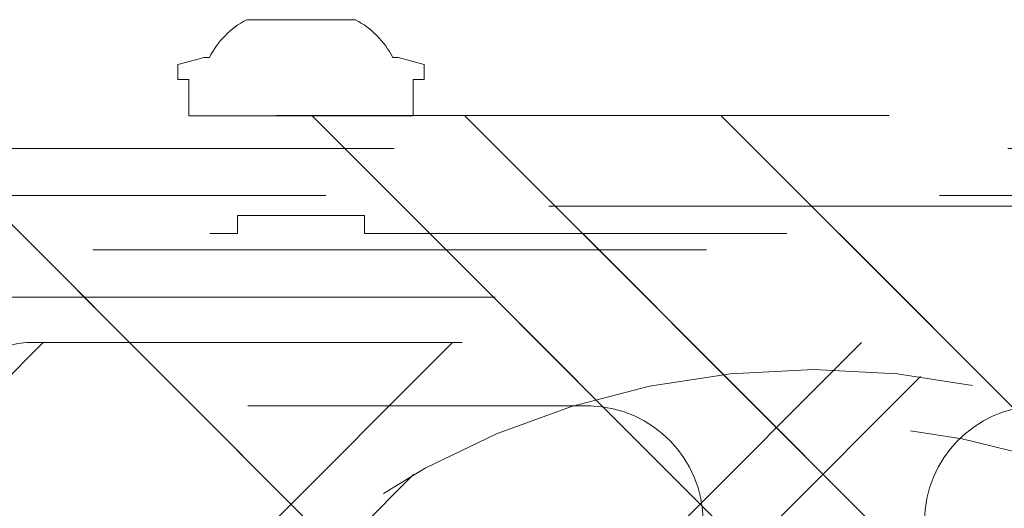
# Model space of a CAD drawing. Header units: inches. Extents: x -463 to -294, y -230 to 12.
# Tile 39 of 68: x -348.23 to -346.09, y -58.14 to -57.08. Entities that reach past the tile are written whole.
import ezdxf

# ---------------------------------------------------------------- set-up
doc = ezdxf.new("R2010")
doc.units = ezdxf.units.IN
doc.header["$LTSCALE"] = 32
doc.header["$MEASUREMENT"] = 0
doc.linetypes.add('Dash Style-1', pattern=[0.083328, 0.041656, -0.041672])
for name, color, linetype, lineweight in [('DashLine', 7, 'Dash Style-1', 13), ('DashLineFill', 7, 'Dash Style-1', 13), ('Metal-CascadeShroud', 7, 'Continuous', 18), ('None', 7, 'Continuous', 18), ('SolidLine', 7, 'Continuous', 15)]:
    doc.layers.add(name, color=color, linetype=linetype, lineweight=lineweight)
pattern_1 = [(45, (0, 0), (-1.61301565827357, 1.935715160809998), []), (45, (-1.0608, 1.0608), (-0.4723460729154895, 0.4167612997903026), [])]

# ---------------------------------------------------------------- blocks, each defined once
blk = doc.blocks.new('1BRPFY-Leg_Plate (2D)')
at = {"layer": 'DashLineFill', "linetype": 'Continuous', "lineweight": 13}
h = blk.add_hatch(dxfattribs=at)
h.set_pattern_fill('Steel', color=253, style=0, pattern_type=2)
h.set_pattern_definition(pattern_1)
edge = h.paths.add_edge_path()
edge.add_arc((-1.704724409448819, -1.704724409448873), 0.125984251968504, 179.9999999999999, 269.9999999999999)
edge.add_line((-1.704724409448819, -1.830708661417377), (1.704724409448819, -1.830708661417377))
edge.add_arc((1.704724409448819, -1.704724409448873), 0.125984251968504, 270.0000000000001, 360.0000000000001)
edge.add_line((1.830708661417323, -1.704724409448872), (1.830708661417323, 1.704724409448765))
edge.add_arc((1.704724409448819, 1.704724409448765), 0.1259842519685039, 0, 90)
edge.add_line((1.704724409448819, 1.830708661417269), (-1.704724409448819, 1.830708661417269))
edge.add_arc((-1.704724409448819, 1.704724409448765), 0.1259842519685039, 90, 180)
edge.add_line((-1.830708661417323, 1.704724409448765), (-1.830708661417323, -1.704724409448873))
at = {"layer": 'DashLineFill', "flags": 128}
blk.add_lwpolyline([(-1.830708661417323, -1.704724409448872, 0.414213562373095), (-1.704724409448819, -1.830708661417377), (1.704724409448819, -1.830708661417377, 0.414213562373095), (1.830708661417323, -1.704724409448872), (1.830708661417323, 1.704724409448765, 0.414213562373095), (1.704724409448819, 1.830708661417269), (-1.704724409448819, 1.830708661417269, 0.414213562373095), (-1.830708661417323, 1.704724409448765)], format="xyb", close=True, dxfattribs=at)
blk = doc.blocks.new('Group-25')
at = {"layer": 'None', "color": 7, "transparency": 33554687}
blk.add_blockref('1BRPFY-Leg_Plate (2D)', (0, 0), dxfattribs=at)
blk = doc.blocks.new('SL T Motion Parts (2D)')
at = {"layer": 'None', "transparency": 33554687}
blk.add_blockref('Group-25', (0, 0), dxfattribs=at)
blk = doc.blocks.new('TLLegSleeve-NG-BK (2D)')
at = {"layer": 'DashLineFill', "linetype": 'Continuous', "lineweight": 13}
h = blk.add_hatch(dxfattribs=at)
h.set_pattern_fill('Steel', color=253, style=0, pattern_type=2)
h.set_pattern_definition(pattern_1)
edge = h.paths.add_edge_path()
edge.add_arc((0, 2.950395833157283e-16), 1.771653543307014, 180, 360)
edge.add_arc((0, -2.950395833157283e-16), 1.771653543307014, 9.54166404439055e-15, 180)
edge.add_line((-1.771653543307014, 0), (-1.771653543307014, 0))
edge = h.paths.add_edge_path()
edge.add_arc((-1.77635683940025e-15, 2.687045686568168e-15), 1.437007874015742, 180, 360)
edge.add_arc((-1.554312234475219e-15, 2.208425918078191e-15), 1.437007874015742, 9.541664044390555e-15, 180)
edge.add_line((-1.437007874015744, 2.44773580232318e-15), (-1.437007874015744, 2.44773580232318e-15))
at = {"layer": 'DashLine', "flags": 128}
blk.add_lwpolyline([(1.653543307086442, 1.01250325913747e-16), (1.645581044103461, -0.1620755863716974), (1.621770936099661, -0.3225902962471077), (1.582342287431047, -0.4799982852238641), (1.527674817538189, -0.6327836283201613), (1.458295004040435, -0.7794749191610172), (1.374871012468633, -0.9186594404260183), (1.27820626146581, -1.048996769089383), (1.169231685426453, -1.169231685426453), (1.048996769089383, -1.27820626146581), (0.9186594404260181, -1.374871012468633), (0.7794749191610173, -1.458295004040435), (0.6327836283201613, -1.527674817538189), (0.4799982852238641, -1.582342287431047), (0.3225902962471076, -1.621770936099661), (0.1620755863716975, -1.645581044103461), (0, -1.653543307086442), (-0.1620755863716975, -1.645581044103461), (-0.3225902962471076, -1.621770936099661), (-0.4799982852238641, -1.582342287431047), (-0.6327836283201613, -1.527674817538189), (-0.7794749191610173, -1.458295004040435), (-0.9186594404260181, -1.374871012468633), (-1.048996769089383, -1.27820626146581), (-1.169231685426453, -1.169231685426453), (-1.27820626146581, -1.048996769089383), (-1.374871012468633, -0.9186594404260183), (-1.458295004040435, -0.7794749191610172), (-1.527674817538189, -0.6327836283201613), (-1.582342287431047, -0.4799982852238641), (-1.621770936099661, -0.3225902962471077), (-1.645581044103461, -0.1620755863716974), (-1.653543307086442, 1.01250325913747e-16), (-1.645581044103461, 0.1620755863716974), (-1.621770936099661, 0.3225902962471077), (-1.582342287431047, 0.4799982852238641), (-1.527674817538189, 0.6327836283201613), (-1.458295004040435, 0.7794749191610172), (-1.374871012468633, 0.9186594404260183), (-1.27820626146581, 1.048996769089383), (-1.169231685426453, 1.169231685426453), (-1.048996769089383, 1.27820626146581), (-0.9186594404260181, 1.374871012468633), (-0.7794749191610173, 1.458295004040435), (-0.6327836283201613, 1.527674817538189), (-0.4799982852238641, 1.582342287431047), (-0.3225902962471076, 1.621770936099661), (-0.1620755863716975, 1.645581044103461), (0, 1.653543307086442), (0.1620755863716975, 1.645581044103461), (0.3225902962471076, 1.621770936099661), (0.4799982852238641, 1.582342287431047), (0.6327836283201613, 1.527674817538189), (0.7794749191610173, 1.458295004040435), (0.9186594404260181, 1.374871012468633), (1.048996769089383, 1.27820626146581), (1.169231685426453, 1.169231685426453), (1.27820626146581, 1.048996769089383), (1.374871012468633, 0.9186594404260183), (1.458295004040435, 0.7794749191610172), (1.527674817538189, 0.6327836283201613), (1.582342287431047, 0.4799982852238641), (1.621770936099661, 0.3225902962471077), (1.645581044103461, 0.1620755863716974)], close=True, dxfattribs=at)
at = {"layer": 'DashLineFill', "flags": 128}
blk.add_lwpolyline([(-1.771653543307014, 0, 0.9999999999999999), (1.771653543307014, 0, 0.9999999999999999), (-1.771653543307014, 0)], format="xyb", close=True, dxfattribs=at)
blk = doc.blocks.new('MetalLegBox-Lower-30 (2D)')
at = {"layer": 'DashLine', "flags": 128}
for points in [[(-13.77957715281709, -2.133858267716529), (-13.77957715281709, -1.688111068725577, -0.3249196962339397), (-13.63811606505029, -1.493406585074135), (-2.820419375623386, 2.021476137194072, -0.0787017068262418), (-2.757156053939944, 2.031496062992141), (2.757056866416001, 2.031496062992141, -0.07870170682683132), (2.820320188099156, 2.021476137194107), (13.63801687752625, -1.493406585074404, -0.3249196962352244), (13.77947796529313, -1.688111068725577), (13.77947796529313, -2.133858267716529), (13.67711576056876, -2.133858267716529), (13.67711576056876, -1.688111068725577, 0.324919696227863), (13.60638521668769, -1.590758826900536), (2.788688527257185, 1.92412389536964, 0.07919222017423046), (2.75705686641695, 1.929133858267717), (-2.757156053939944, 1.929133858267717, 0.0791922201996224), (-2.788787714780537, 1.924123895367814), (-13.60648440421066, -1.590758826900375, 0.3249196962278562), (-13.67721494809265, -1.68811106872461), (-13.67721494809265, -2.133858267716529)], [(-0.2405651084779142, -1.357554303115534), (-0.2409953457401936, -1.456077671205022, -0.3896294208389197), (-0.4856214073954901, -1.692913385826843), (-2.788111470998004, -1.692913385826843, -0.4102261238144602), (-3.036700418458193, -1.44094488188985), (-3.036700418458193, 1.440944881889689, -0.4102261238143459), (-2.788111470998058, 1.6929133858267), (-0.4856214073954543, 1.6929133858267, -0.406090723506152), (-0.2405651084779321, 1.441781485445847), (-0.2405651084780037, 1.357554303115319, 0.8378211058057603)], [(0.2405651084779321, -1.357554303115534), (0.2409953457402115, -1.456077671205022, 0.3896294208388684), (0.485621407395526, -1.692913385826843), (2.788111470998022, -1.692913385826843, 0.4102261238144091), (3.036700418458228, -1.44094488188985), (3.036700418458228, 1.440944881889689, 0.4102261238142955), (2.788111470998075, 1.6929133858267), (0.4856214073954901, 1.6929133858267, 0.406090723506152), (0.2405651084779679, 1.441781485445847), (0.2405651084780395, 1.357554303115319, -0.8378211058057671)]]:
    blk.add_lwpolyline(points, format="xyb", close=True, dxfattribs=at)
at = {"layer": 'Metal-CascadeShroud', "rotation": 180}
blk.add_blockref('SL T Motion Parts (2D)', (1.790343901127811e-14, -6.26620365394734e-14), dxfattribs=at)
at = {"layer": 'Metal-CascadeShroud', "color": 7}
blk.add_blockref('TLLegSleeve-NG-BK (2D)', (0, 0), dxfattribs=at)
blk = doc.blocks.new('MetalLegBox-Upper-30 (2D)')
at = {"layer": 'DashLine', "flags": 128}
blk.add_lwpolyline([(13.97637795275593, -3.074803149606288), (14.75590551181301, -3.074803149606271, 0.4142135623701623), (14.8582677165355, -2.972440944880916), (14.85826771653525, -1.840079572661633, 0.3249196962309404), (14.78753717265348, -1.742727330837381), (2.823585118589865, 2.14459633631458, 0.07870170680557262), (2.791953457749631, 2.14960629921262), (-2.791953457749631, 2.14960629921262, 0.07870170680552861), (-2.823585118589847, 2.14459633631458), (-14.78753717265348, -1.742727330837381, 0.3249196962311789), (-14.85826771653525, -1.840079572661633), (-14.85826771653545, -2.972440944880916, 0.4142135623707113), (-14.75590551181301, -3.074803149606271), (-13.9763779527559, -3.074803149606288), (-13.97637795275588, -3.177165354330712), (-14.75590551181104, -3.177165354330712, -0.4142135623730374), (-14.96062992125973, -2.972440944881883), (-14.96062992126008, -1.840079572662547, -0.3249196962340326), (-14.81916883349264, -1.64537508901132), (-13.68074669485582, -1.275479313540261), (-13.99767160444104, -0.3000847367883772, -0.4174971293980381), (-13.8371617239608, 0.01493364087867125), (-9.523714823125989, 1.416457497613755, -0.4142135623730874), (-9.206215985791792, 1.254683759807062), (-8.88989937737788, 0.2811613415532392), (-2.855216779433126, 2.241948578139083, -0.07870170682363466), (-2.791953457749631, 2.251968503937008), (2.791953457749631, 2.251968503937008, -0.07870170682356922), (2.855216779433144, 2.241948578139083), (8.889899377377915, 0.2811613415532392), (9.20621598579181, 1.254683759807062, -0.414213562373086), (9.523714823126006, 1.416457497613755), (13.8371617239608, 0.01493364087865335, -0.4174971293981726), (13.99767160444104, -0.3000847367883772), (13.68074669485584, -1.275479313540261), (14.81916883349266, -1.64537508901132, -0.3249196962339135), (14.9606299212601, -1.840079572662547), (14.96062992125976, -2.972440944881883, -0.414213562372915), (14.75590551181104, -3.177165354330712), (13.97637795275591, -3.177165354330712)], format="xyb", close=True, dxfattribs=at)
blk = doc.blocks.new('Group-28')
at = {"layer": 'DashLineFill', "linetype": 'Continuous', "lineweight": 13}
h = blk.add_hatch(dxfattribs=at)
h.set_pattern_fill('Steel', color=253, style=0, pattern_type=2)
h.set_pattern_definition(pattern_1)
h.paths.add_polyline_path([(-2.066929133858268, 1.397637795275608), (2.066929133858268, 1.397637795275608), (2.066929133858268, 0.1377952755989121), (2.106299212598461, 0.1377952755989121), (2.106299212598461, -0.1377952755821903), (2.066929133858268, -0.1377952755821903), (2.066929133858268, -5.275590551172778), (2.106299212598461, -5.275590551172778), (2.106299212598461, -5.55118110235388), (2.066929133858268, -5.55118110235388), (2.066929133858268, -5.82677165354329), (-2.066929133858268, -5.82677165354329), (-2.066929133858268, -5.55118110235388), (-2.106299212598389, -5.55118110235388), (-2.106299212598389, -5.275590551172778), (-2.066929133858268, -5.275590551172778), (-2.066929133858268, -0.1377952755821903), (-2.106299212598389, -0.1377952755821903), (-2.106299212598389, 0.1377952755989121), (-2.066929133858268, 0.1377952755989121)])
at = {"layer": 'DashLineFill', "flags": 128}
blk.add_lwpolyline([(-2.066929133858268, 1.397637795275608), (2.066929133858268, 1.397637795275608), (2.066929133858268, 0.1377952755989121), (2.106299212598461, 0.1377952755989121), (2.106299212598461, -0.1377952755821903), (2.066929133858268, -0.1377952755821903), (2.066929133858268, -5.275590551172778), (2.106299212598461, -5.275590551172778), (2.106299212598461, -5.55118110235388), (2.066929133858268, -5.55118110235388), (2.066929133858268, -5.82677165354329), (-2.066929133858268, -5.82677165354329), (-2.066929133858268, -5.55118110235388), (-2.106299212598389, -5.55118110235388), (-2.106299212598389, -5.275590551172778), (-2.066929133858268, -5.275590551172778), (-2.066929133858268, -0.1377952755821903), (-2.106299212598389, -0.1377952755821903), (-2.106299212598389, 0.1377952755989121), (-2.066929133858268, 0.1377952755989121)], close=True, dxfattribs=at)
blk = doc.blocks.new('TL14_upper_leg (2D)')
at = {"layer": 'SolidLine', "flags": 128}
blk.add_lwpolyline([(2.322834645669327, 0.2436987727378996), (2.401574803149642, 0.2436987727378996), (2.401574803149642, 0.2677219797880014), (2.434055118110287, 0.2677219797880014), (2.4493110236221, 0.2107861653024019), (2.4493110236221, 0.1992105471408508, -0.1579749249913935), (2.531479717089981, 0.1180761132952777), (2.531479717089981, -0.1180652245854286, -0.1560270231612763), (2.4493110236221, -0.1991401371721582), (2.4493110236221, -0.2107752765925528), (2.434055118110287, -0.2677110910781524), (2.401574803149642, -0.2677110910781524), (2.401574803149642, -0.2436878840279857), (2.322834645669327, -0.2436878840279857)], format="xyb", close=True, dxfattribs=at)
at = {"layer": 'DashLine', "color": 7}
blk.add_blockref('Group-28', (0, 0), dxfattribs=at)
blk = doc.blocks.new('1BRPT9-Bracket (2D)')
at = {"layer": 'DashLineFill', "linetype": 'Continuous', "lineweight": 13}
h = blk.add_hatch(dxfattribs=at)
h.set_pattern_fill('Steel', color=253, style=0, pattern_type=2)
h.set_pattern_definition(pattern_1)
edge = h.paths.add_edge_path()
edge.add_arc((1.677931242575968, -8.488188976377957), 0.2519685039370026, 269.999999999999, 360.0000000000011)
edge.add_line((1.929899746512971, -8.488188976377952), (1.929899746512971, -7.480314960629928))
edge.add_line((1.929899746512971, -7.480314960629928), (2.323600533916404, -7.480314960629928))
edge.add_line((2.323600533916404, -7.480314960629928), (2.323600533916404, 7.461135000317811))
edge.add_line((2.323600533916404, 7.461135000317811), (1.929899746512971, 7.480314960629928))
edge.add_line((1.929899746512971, 7.480314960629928), (1.929899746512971, 8.488188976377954))
edge.add_arc((1.677931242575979, 8.488188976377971), 0.2519685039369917, 359.999999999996, 450.0000000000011)
edge.add_line((1.677931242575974, 8.740157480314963), (-2.32206875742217, 8.740157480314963))
edge.add_line((-2.32206875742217, 8.740157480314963), (-2.32206875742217, -8.74015748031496))
edge.add_line((-2.32206875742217, -8.74015748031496), (1.677931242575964, -8.74015748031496))
at = {"layer": 'DashLineFill'}
blk.add_line((2.126750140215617, 7.461135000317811), (2.126750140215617, -7.480314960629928), dxfattribs=at)
at = {"layer": 'DashLineFill', "flags": 128}
blk.add_lwpolyline([(1.677931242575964, -8.74015748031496, 0.4142135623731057), (1.929899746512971, -8.488188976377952), (1.929899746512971, -7.480314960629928), (2.323600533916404, -7.480314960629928), (2.323600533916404, 7.461135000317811), (1.929899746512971, 7.480314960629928), (1.929899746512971, 8.488188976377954, 0.4142135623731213), (1.677931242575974, 8.740157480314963), (-2.32206875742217, 8.740157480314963), (-2.32206875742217, -8.74015748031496)], format="xyb", close=True, dxfattribs=at)
blk = doc.blocks.new('Group-50')
at = {"layer": 'None', "color": 7, "rotation": 90}
for name in ['TL14_upper_leg (2D)', '1BRPT9-Bracket (2D)']:
    blk.add_blockref(name, (11.8413711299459, -44.63670917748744), dxfattribs=at)
blk = doc.blocks.new('Group-51')
at = {"layer": 'None'}
blk.add_blockref('Group-50', (0, 0), dxfattribs=at)
at = {"layer": 'None', "color": 7}
for name in ['MetalLegBox-Upper-30 (2D)', 'MetalLegBox-Lower-30 (2D)']:
    blk.add_blockref(name, (12.95554435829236, -44.63669972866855), dxfattribs=at)

msp = doc.modelspace()

# ---------------------------------------------------------------- block references
at = {"layer": 'None'}
msp.add_blockref('Group-51', (-359.4593240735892, -14.97747349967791), dxfattribs=at)

doc.saveas('drawing.dxf')
